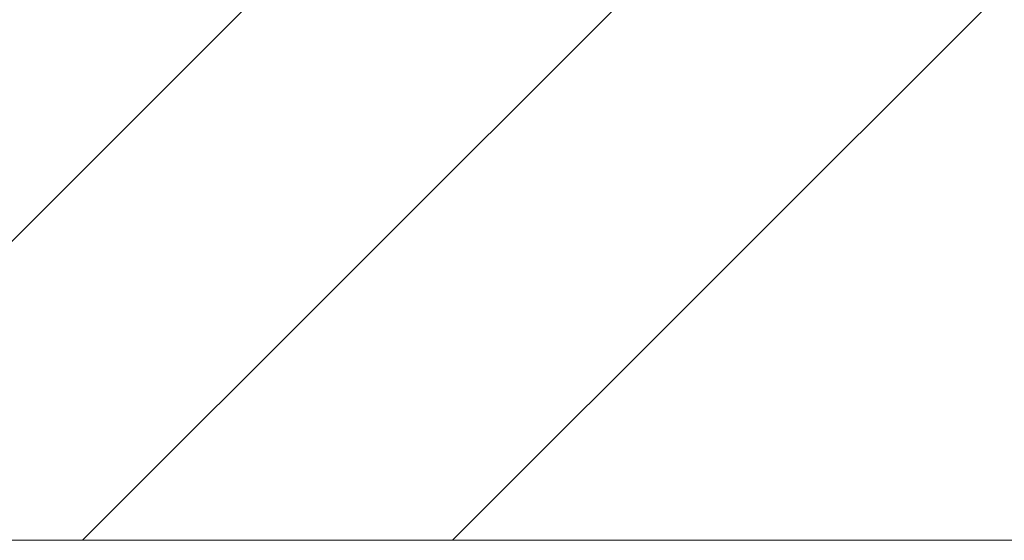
# Model space of a CAD drawing. Header units: millimetres. Extents: x -21522 to 71342, y -39668 to 2056.
# Tile 50 of 256: x -3239 to -3133, y -33092 to -33036. Entities that reach past the tile are written whole.
import ezdxf

# ---------------------------------------------------------------- set-up
doc = ezdxf.new("R2010")
doc.units = ezdxf.units.MM
doc.layers.add('A-WALL', color=113, linetype='Continuous', lineweight=13)
doc.layers.add('A-WALL-PATT', color=111, linetype='Continuous', lineweight=13)

msp = doc.modelspace()

# ---------------------------------------------------------------- hatches: boundary and pattern name
at = {"layer": 'A-WALL-PATT'}
h = msp.add_hatch(dxfattribs=at)
h.set_pattern_fill('FP_1', color=30, style=0, pattern_type=2)
h.set_pattern_definition([(45, (0, 0), (-112.2532, 112.2532), []), (45, (39.69, 0), (0, 224.5064), []), (45, (-39.69, 0), (0, 224.5064), [])])
h.paths.add_polyline_path([(9759.97, -33091.62), (9759.97, -33076.62), (9827.47, -33076.62), (9827.47, -33075.62), (9828.97, -33075.62), (9828.97, -33031.62), (7320.99, -33031.62), (7320.99, -33091.62), (9725.96, -33091.62)])
h.paths.add_polyline_path([(10897.97, -33091.62), (13364.73, -33091.62), (13364.73, -33031.62), (10828.97, -33031.62), (10828.97, -33075.62), (10830.47, -33075.62), (10830.47, -33076.62), (10897.97, -33076.62)])
h.paths.add_polyline_path([(3974.48, -33091.62), (5422.99, -33091.62), (5422.99, -33031.62), (3905.48, -33031.62), (3905.48, -33075.62), (3906.98, -33075.62), (3906.98, -33076.62), (3974.48, -33076.62)])
h.paths.add_polyline_path([(77.85, -33091.62), (836.48, -33091.62), (836.48, -33076.62), (903.98, -33076.62), (903.98, -33075.62), (905.48, -33075.62), (905.48, -33031.62), (8.85, -33031.62), (8.85, -33075.62), (10.35, -33075.62), (10.35, -33076.62), (77.85, -33076.62)])
h.paths.add_polyline_path([(-3275.3, -33091.62), (-3060.15, -33091.62), (-3060.15, -33076.62), (-2992.65, -33076.62), (-2992.65, -33075.62), (-2991.15, -33075.62), (-2991.15, -33031.62), (-4484.01, -33031.62), (-4544.01, -33091.62), (-4187.67, -33091.62)])

# ---------------------------------------------------------------- linework, layer by layer
at = {"layer": 'A-WALL', "color": 30}
msp.add_line((-4544.01, -33091.62), (-3060.15, -33091.62), dxfattribs=at)

doc.saveas('drawing.dxf')
